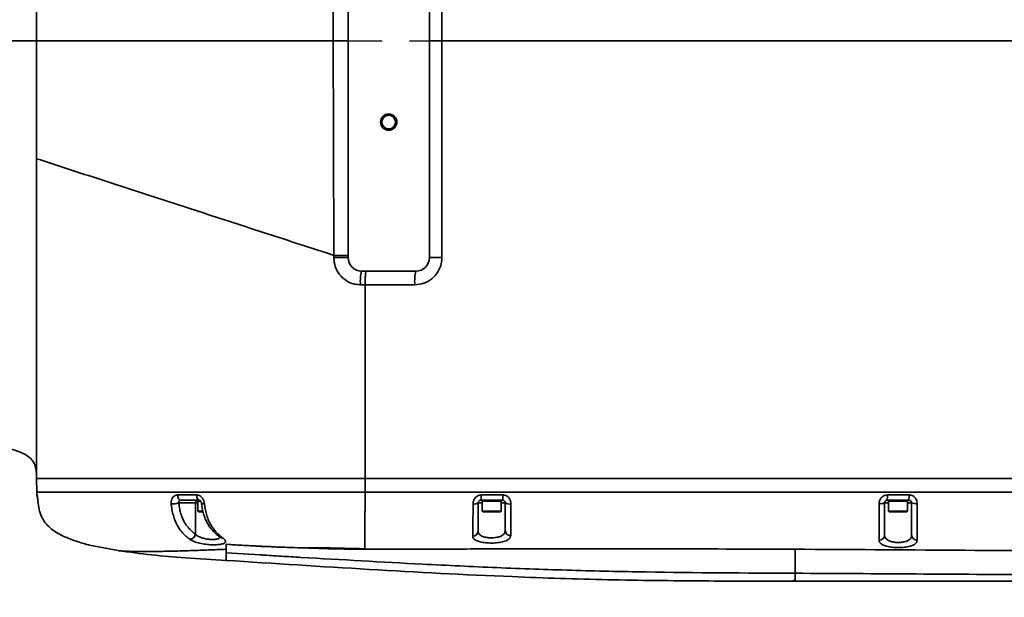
# Model space of a CAD drawing. Header units: millimetres. Extents: x -10540 to 6039, y -7467 to 6433.
# Tile 36 of 177: x -3702 to -3339, y -2539 to -2325. Entities that reach past the tile are written whole.
import ezdxf

# ---------------------------------------------------------------- set-up
doc = ezdxf.new("R2010")
doc.units = ezdxf.units.MM
doc.header["$LTSCALE"] = 8
doc.header["$PDSIZE"] = -1
doc.linetypes.add('CENTER', pattern=[10.16, 6.35, -1.27, 1.27, -1.27])
doc.layers.get('Defpoints').update_dxf_attribs({"true_color": 0x5e5e5e})
doc.layers.add('2细线层', color=4, linetype='Continuous', lineweight=13)
doc.layers.add('细实线层', color=7, linetype='Continuous')
doc.dimstyles.new('ISO-25', dxfattribs={"dimscale": 20, "dimtxt": 5, "dimasz": 6, "dimexe": 6, "dimexo": 0.625, "dimtad": 1, "dimtoh": 1, "dimdec": 0, "dimtxsty": 'Standard', "dimcen": 2.5, "dimclrd": 1, "dimclre": 1, "dimclrt": 4, "dimadec": 1, "dimazin": 2, "dimtfac": 1, "dimtdec": 0, "dimtmove": 0, "dimatfit": 0, "dimfxl": 1, "dimarcsym": 0})

# ---------------------------------------------------------------- blocks, each defined once
blk = doc.blocks.new('*D101')
at = {"layer": '2细线层', "color": 1, "linetype": 'ByBlock', "lineweight": -2, "transparency": 16777216}
blk.add_line((-5001.18, -2333.27), (-2056.74, -1489.33), dxfattribs=at)
at = {"layer": '2细线层', "color": 1, "linetype": 'ByBlock', "transparency": 16777216}
blk.add_solid([(-2062.25, -1470.1), (-2051.23, -1508.56), (-1941.38, -1456.27)], dxfattribs=at)
at = {"layer": 'Defpoints', "color": 0, "linetype": 'ByBlock', "transparency": 16777216}
for p in [(-1941.38, -1456.27), (-5001.18, -2333.27)]:
    blk.add_point(p, dxfattribs=at)
at = {"layer": '2细线层', "color": 4, "linetype": 'ByBlock', "transparency": 16777216, "insert": (-3546.18, -1851.22), "char_height": 100, "attachment_point": 5, "rotation": 15.9934}
blk.add_mtext('R3183', dxfattribs=at)
blk = doc.blocks.new('*D102')
at = {"layer": '2细线层', "color": 1, "linetype": 'ByBlock', "lineweight": -2, "transparency": 16777216}
for p, q in [((-5001.18, -2333.27), (-4109.98, -2804.26)), ((-4003.89, -2860.33), (-3352.21, -3204.74)), ((-3352.21, -3204.74), (-2993.64, -3204.74))]:
    blk.add_line(p, q, dxfattribs=at)
at = {"layer": '2细线层', "color": 1, "linetype": 'ByBlock', "transparency": 16777216}
blk.add_solid([(-3994.54, -2842.65), (-4013.23, -2878.01), (-4109.98, -2804.26)], dxfattribs=at)
at = {"layer": 'Defpoints', "color": 0, "linetype": 'ByBlock', "transparency": 16777216}
for p in [(-5001.18, -2333.27), (-4109.98, -2804.26)]:
    blk.add_point(p, dxfattribs=at)
at = {"layer": '2细线层', "color": 4, "linetype": 'ByBlock', "transparency": 16777216, "insert": (-3166.68, -3141.67), "char_height": 100, "attachment_point": 5}
blk.add_mtext('R1008', dxfattribs=at)

msp = doc.modelspace()

# ---------------------------------------------------------------- linework, layer by layer
at = {"color": 7, "linetype": 'Continuous', "lineweight": 35}
for p, q in [((-3581.18, -2253.27), (-3581.18, -2413.27)), ((-3551.18, -2413.27), (-3551.18, -2253.27)), ((-3546.53, -2253.27), (-3546.53, -2333.27)), ((-3551.18, -2333.27), (-3546.53, -2333.27)), ((-3546.53, -2333.27), (-3546.53, -2413.27)), ((-3586.45, -2413.26), (-3586.45, -2412.44)), ((-3551.18, -2413.27), (-3546.53, -2413.27)), ((-3576.18, -2418.27), (-3556.18, -2418.27)), ((-3574.91, -2423.27), (-3576.61, -2423.27)), ((-3574.91, -2423.27), (-3574.91, -2494.77)), ((-3696.18, -2494.65), (-3696.18, -2494.76)), ((-3696.18, -2494.77), (-3696.05, -2499.82)), ((-3574.91, -2494.77), (-3574.92, -2499.77)), ((-3696.05, -2499.77), (-3696.02, -2500.83)), ((-3696.02, -2500.83), (-3695.94, -2500.83)), ((-3637.5, -2503.77), (-3643.64, -2503.77)), ((-3636.11, -2502.77), (-3643.03, -2502.77)), ((-3637.5, -2503.77), (-3637.5, -2515.34)), ((-3636.68, -2503.77), (-3637.5, -2503.77)), ((-3636.68, -2502.77), (-3636.68, -2503.12)), ((-3636.68, -2503.12), (-3636.68, -2506.77)), ((-3636.68, -2503.12), (-3635.6, -2503.12)), ((-3636.68, -2503.12), (-3635.59, -2503.12)), ((-3531.68, -2503.77), (-3533.18, -2503.77)), ((-3524.18, -2502.77), (-3532.18, -2502.77)), ((-3531.68, -2502.77), (-3531.68, -2503.12)), ((-3531.68, -2503.12), (-3531.68, -2506.77)), ((-3531.68, -2503.12), (-3524.68, -2503.12)), ((-3524.68, -2503.12), (-3524.68, -2502.77)), ((-3524.68, -2506.77), (-3524.68, -2503.12)), ((-3523.18, -2503.77), (-3524.68, -2503.77)), ((-3381.68, -2503.77), (-3383.18, -2503.77)), ((-3374.18, -2502.77), (-3382.18, -2502.77)), ((-3381.68, -2502.77), (-3381.68, -2503.12)), ((-3381.68, -2503.12), (-3381.68, -2506.77)), ((-3381.68, -2503.12), (-3374.68, -2503.12)), ((-3374.68, -2503.12), (-3374.68, -2502.77)), ((-3374.68, -2506.77), (-3374.68, -2503.12)), ((-3373.18, -2503.77), (-3374.68, -2503.77)), ((-3636.68, -2506.77), (-3636.33, -2507.12)), ((-3636.68, -2506.77), (-3634.81, -2506.77)), ((-3634.7, -2507.12), (-3636.33, -2507.12)), ((-3531.68, -2506.77), (-3531.33, -2507.12)), ((-3531.68, -2506.77), (-3524.68, -2506.77)), ((-3525.03, -2507.12), (-3531.33, -2507.12)), ((-3525.03, -2507.12), (-3524.68, -2506.77)), ((-3381.68, -2506.77), (-3381.33, -2507.12)), ((-3381.68, -2506.77), (-3374.68, -2506.77)), ((-3375.03, -2507.12), (-3381.33, -2507.12)), ((-3375.03, -2507.12), (-3374.68, -2506.77)), ((-3676.65, -2519.34), (-3666.05, -2521.39)), ((-3574.94, -2520.88), (-3574.94, -2520.7))]:
    msp.add_line(p, q, dxfattribs=at)
at = {"color": 7, "linetype": 'Continuous', "lineweight": 35, "flags": 128}
for points in [[(-3586.65, -2333.27), (-3585.61, -2333.27), (-3584.59, -2333.27), (-3583.65, -2333.27), (-3582.81, -2333.27), (-3582.12, -2333.27), (-3581.6, -2333.27), (-3581.29, -2333.27), (-3581.18, -2333.27)], [(-3581.18, -2413.27), (-3581.28, -2413.27), (-3581.58, -2413.27), (-3582.08, -2413.27), (-3582.74, -2413.26), (-3583.54, -2413.26), (-3584.46, -2413.26), (-3585.44, -2413.26), (-3586.45, -2413.26)], [(-3695.94, -2500.83), (-3695.89, -2501.21), (-3695.88, -2501.26)], [(-3643.03, -2502.77), (-3643.23, -2502.73), (-3643.43, -2502.63), (-3643.61, -2502.45), (-3643.77, -2502.22), (-3643.9, -2501.93), (-3644, -2501.6), (-3644.07, -2501.24), (-3644.1, -2500.86)], [(-3636.11, -2502.77), (-3636.29, -2502.73), (-3636.46, -2502.63), (-3636.62, -2502.45), (-3636.76, -2502.22), (-3636.88, -2501.93), (-3636.97, -2501.6), (-3637.03, -2501.24), (-3637.05, -2500.86)], [(-3635.25, -2503.98), (-3635.24, -2504), (-3635.16, -2504.07), (-3635.01, -2504.12), (-3634.77, -2504.15), (-3634.48, -2504.17), (-3634.14, -2504.18)], [(-3626.18, -2522.21), (-3619.87, -2522.6), (-3613.56, -2522.98)]]:
    msp.add_lwpolyline(points, dxfattribs=at)
at = {"color": 7, "linetype": 'Continuous', "lineweight": 35}
for radius in [3, 2.5]:
    msp.add_circle((-3566.18, -2363.27), radius, dxfattribs=at)
for centre, radius, start, end in [((-3576.18, -2413.27), 5, 180, 270), ((-3556.18, -2413.27), 5, 270, 0), ((-3561.9, -2422.03), 14.76, 165.2483, 184.8201), ((-3539.92, -2422.03), 16.69, 166.986, 184.2713), ((-3694.02, -2500.77), 2, 181.7959, 205.0314), ((-3646.27, -2495.01), 9.15, 268.7876, 286.6894), ((-3636.56, -2503.71), 0.946, 97.3948, 183.7051), ((-3534.62, -2501.47), 2.72, 260.961, 302.0815), ((-3539.5, -2501.31), 7.47, 348.734, 3.5912), ((-3531.92, -2501.31), 7.88, 349.3321, 3.4055), ((-3521.6, -2500.97), 3.22, 240.5414, 279.5686), ((-3384.67, -2500.33), 3.75, 262.711, 293.4202), ((-3409.41, -2501.31), 27.27, 356.9301, 0.9926), ((-3404.55, -2501.31), 30.4, 357.2468, 0.8905), ((-3371.65, -2500.07), 4, 247.5909, 277.224), ((-3535.1, -2514.14), 1.92, 268.5615, 357.5116), ((-3521.26, -2513.88), 1.92, 182.9316, 273.449), ((-3639.73, -2514.96), 2.27, 274.1471, 350.145), ((-3627.48, -2515.34), 1.42, 235.5859, 274.3426), ((-3385.09, -2515.58), 1.91, 267.2312, 357.0634), ((-3371.27, -2515.62), 1.91, 183.0256, 272.5711)]:
    msp.add_arc(centre, radius, start, end, dxfattribs=at)
for points, knots in [([(-3586.65, -2333.27), (-3586.62, -2321.23), (-3586.59, -2301.88), (-3586.47, -2275.49), (-3586.47, -2261.14), (-3586.45, -2254.1), (-3586.45, -2254.1)], [0, 0, 0, 0, 0.456161, 0.733346, 0.999999, 1, 1, 1, 1]), ([(-3696.18, -2333.27), (-3696.18, -2329.6), (-3696.18, -2322.26), (-3696.18, -2311.31), (-3696.18, -2300.44), (-3696.18, -2293.33), (-3696.18, -2289.77)], [0, 0, 0, 0, 0.249979, 0.499995, 0.749997, 1, 1, 1, 1]), ([(-3804.17, -2333.27), (-3799.04, -2333.27), (-3788.78, -2333.27), (-3773.41, -2333.27), (-3758.15, -2333.27), (-3740.24, -2333.27), (-3719.74, -2333.27), (-3704.03, -2333.27), (-3696.18, -2333.27)], [0, 0, 0, 0, 0.140008, 0.280001, 0.419979, 0.559971, 0.77999, 1, 1, 1, 1]), ([(-3696.18, -2333.27), (-3696.18, -2336.94), (-3696.18, -2344.29), (-3696.18, -2355.23), (-3696.18, -2366.1), (-3696.18, -2373.21), (-3696.18, -2376.77)], [0, 0, 0, 0, 0.249979, 0.499995, 0.749997, 1, 1, 1, 1]), ([(-3586.65, -2333.27), (-3596.93, -2333.27), (-3617.51, -2333.27), (-3646.06, -2333.27), (-3672.32, -2333.27), (-3688.22, -2333.27), (-3696.18, -2333.27)], [0, 0, 0, 0, 0.280005, 0.560005, 0.780004, 1, 1, 1, 1]), ([(-3586.45, -2412.44), (-3586.45, -2412.44), (-3586.48, -2400.52), (-3586.51, -2381.36), (-3586.62, -2354.97), (-3586.64, -2340.5), (-3586.65, -2333.27)], [0, 0, 0, 0, 0.000001, 0.451609, 0.725931, 1, 1, 1, 1]), ([(-3326.21, -2333.27), (-3340.9, -2333.27), (-3370.3, -2333.27), (-3414.39, -2333.27), (-3458.47, -2333.27), (-3502.53, -2333.27), (-3531.87, -2333.27), (-3546.53, -2333.27)], [0, 0, 0, 0, 0.200001, 0.400001, 0.600002, 0.800001, 1, 1, 1, 1]), ([(-3696.18, -2494.77), (-3696.18, -2494.74), (-3696.18, -2494.67), (-3696.18, -2494.57), (-3696.18, -2494.47), (-3696.18, -2494.36), (-3696.18, -2494.26), (-3696.18, -2494.15), (-3696.18, -2494.05), (-3696.18, -2493.94), (-3696.18, -2493.84), (-3696.18, -2493.73), (-3696.18, -2493.62), (-3696.18, -2493.52), (-3696.18, -2493.41), (-3696.18, -2493.31), (-3696.18, -2493.2), (-3696.18, -2493.09), (-3696.18, -2492.99), (-3696.18, -2492.88), (-3696.18, -2492.77), (-3696.18, -2492.67), (-3696.18, -2492.56), (-3696.18, -2492.46), (-3696.18, -2492.35), (-3696.18, -2492.25), (-3696.18, -2492.14), (-3696.18, -2492.04), (-3696.18, -2491.93), (-3696.18, -2491.83), (-3696.18, -2491.72), (-3696.18, -2491.62), (-3696.18, -2491.51), (-3696.18, -2491.41), (-3696.18, -2491.31), (-3696.18, -2491.2), (-3696.18, -2491.1), (-3696.18, -2490.99), (-3696.18, -2490.89), (-3696.18, -2490.78), (-3696.18, -2490.68), (-3696.18, -2490.57), (-3696.18, -2490.47), (-3696.18, -2490.37), (-3696.18, -2490.26), (-3696.18, -2490.16), (-3696.18, -2490.06), (-3696.18, -2489.96), (-3696.18, -2489.86), (-3696.18, -2489.72), (-3696.18, -2489.56), (-3696.18, -2489.18), (-3696.18, -2488.49), (-3696.18, -2487.53), (-3696.18, -2486.5), (-3696.18, -2485.54), (-3696.18, -2484.57), (-3696.18, -2483.12), (-3696.18, -2481.1), (-3696.18, -2478.34), (-3696.18, -2475.23), (-3696.18, -2471.24), (-3696.18, -2466.2), (-3696.18, -2460.2), (-3696.18, -2453.96), (-3696.18, -2447.57), (-3696.18, -2440.87), (-3696.18, -2432.67), (-3696.18, -2422.82), (-3696.18, -2411.19), (-3696.18, -2399.05), (-3696.18, -2387.55), (-3696.18, -2380), (-3696.18, -2376.77)], [0, 0, 0, 0, 0.001106, 0.002342, 0.003579, 0.004816, 0.006053, 0.00729, 0.008527, 0.009764, 0.011002, 0.012239, 0.013477, 0.014714, 0.015952, 0.01719, 0.018428, 0.019666, 0.020904, 0.022142, 0.02338, 0.024617, 0.025855, 0.027092, 0.028329, 0.029566, 0.030803, 0.03204, 0.033276, 0.034512, 0.035749, 0.036986, 0.038223, 0.039461, 0.040697, 0.041934, 0.04317, 0.044406, 0.045643, 0.04688, 0.048118, 0.049355, 0.050591, 0.051827, 0.053062, 0.054297, 0.055532, 0.056767, 0.058003, 0.059237, 0.062002, 0.064173, 0.07376, 0.089659, 0.105531, 0.122373, 0.137596, 0.15306, 0.192469, 0.231799, 0.271881, 0.314704, 0.373959, 0.432279, 0.484982, 0.536187, 0.587286, 0.638277, 0.714755, 0.790895, 0.866659, 0.942968, 1, 1, 1, 1]), ([(-3586.45, -2412.44), (-3590.59, -2411.09), (-3598.87, -2408.4), (-3611.28, -2404.37), (-3623.68, -2400.34), (-3636.04, -2396.32), (-3648.35, -2392.32), (-3660.49, -2388.37), (-3672.48, -2384.47), (-3684.35, -2380.62), (-3692.23, -2378.05), (-3696.18, -2376.77)], [0, 0, 0, 0, 0.111939, 0.223904, 0.335872, 0.447828, 0.558247, 0.668669, 0.779103, 0.88955, 1, 1, 1, 1]), ([(-3576.61, -2423.27), (-3577.35, -2423.22), (-3579.2, -2423.1), (-3581.98, -2421.89), (-3584.46, -2419.62), (-3586.13, -2416.62), (-3586.34, -2414.39), (-3586.45, -2413.26)], [0, 0, 0, 0, 0.143508, 0.356934, 0.570004, 0.784424, 1, 1, 1, 1]), ([(-3546.53, -2413.27), (-3546.58, -2414), (-3546.7, -2415.85), (-3547.9, -2418.66), (-3550.16, -2421.21), (-3553.17, -2422.94), (-3555.43, -2423.16), (-3556.56, -2423.27)], [0, 0, 0, 0, 0.139213, 0.35359, 0.568693, 0.784291, 1, 1, 1, 1]), ([(-3556.56, -2423.27), (-3559.88, -2423.27), (-3566, -2423.27), (-3572.11, -2423.27), (-3574.91, -2423.27)], [0, 0, 0, 0, 0.543219, 1, 1, 1, 1]), ([(-3804.18, -2479.77), (-3795.57, -2479.78), (-3778.36, -2479.8), (-3755.85, -2480), (-3736.65, -2480.52), (-3724.28, -2481.19), (-3715.49, -2482.09), (-3710.24, -2482.83), (-3705.48, -2483.84), (-3701.91, -2485.05), (-3699.58, -2486.32), (-3698.03, -2487.59), (-3696.89, -2489.25), (-3696.19, -2491.7), (-3696.18, -2493.57), (-3696.18, -2494.77)], [0, 0, 0, 0, 0.224794, 0.449587, 0.588099, 0.726601, 0.772771, 0.818937, 0.86509, 0.899681, 0.916975, 0.934251, 0.951503, 0.968771, 1, 1, 1, 1]), ([(-3696.18, -2493.68), (-3696.18, -2493.93), (-3696.17, -2494.35), (-3696.18, -2494.65), (-3696.18, -2494.77)], [0, 0, 0, 0, 0.61011, 1, 1, 1, 1]), ([(-3696.18, -2494.77), (-3696.09, -2494.77), (-3695.9, -2494.77), (-3694.43, -2494.77), (-3692.3, -2494.77), (-3689.4, -2494.77), (-3685.79, -2494.77), (-3681.4, -2494.77), (-3676.31, -2494.77), (-3670.61, -2494.77), (-3664.32, -2494.77), (-3657.38, -2494.77), (-3649.93, -2494.77), (-3642.11, -2494.77), (-3633.92, -2494.77), (-3625.3, -2494.77), (-3616.37, -2494.77), (-3607.3, -2494.77), (-3598.05, -2494.77), (-3588.62, -2494.77), (-3580.85, -2494.77), (-3576.3, -2494.77), (-3574.91, -2494.77)], [0, 0, 0, 0, 0.050154, 0.103768, 0.157742, 0.208596, 0.259446, 0.311793, 0.36414, 0.414715, 0.465291, 0.517361, 0.569432, 0.619596, 0.66976, 0.72137, 0.77298, 0.823329, 0.873678, 0.925497, 0.977317, 1, 1, 1, 1]), ([(-2977.11, -2494.77), (-2979.99, -2494.77), (-2985.77, -2494.77), (-2994.65, -2494.77), (-3003.49, -2494.77), (-3012.33, -2494.77), (-3020.98, -2494.77), (-3031.33, -2494.77), (-3043.31, -2494.77), (-3056.91, -2494.77), (-3078.24, -2494.77), (-3107.39, -2494.77), (-3146.67, -2494.77), (-3188.3, -2494.77), (-3232.18, -2494.77), (-3270.76, -2494.77), (-3304.03, -2494.77), (-3332.05, -2494.77), (-3360.18, -2494.77), (-3388.16, -2494.77), (-3416.05, -2494.77), (-3441.75, -2494.77), (-3465.63, -2494.77), (-3487.68, -2494.77), (-3510.03, -2494.77), (-3532.25, -2494.77), (-3553.93, -2494.77), (-3568.03, -2494.77), (-3574.91, -2494.77)], [0, 0, 0, 0, 0.014484, 0.029003, 0.044572, 0.058867, 0.073439, 0.08799, 0.110819, 0.133617, 0.156263, 0.217865, 0.27991, 0.353315, 0.426692, 0.5, 0.546788, 0.593549, 0.640509, 0.687871, 0.73389, 0.780389, 0.816785, 0.853763, 0.891038, 0.929048, 0.965368, 1, 1, 1, 1]), ([(-3574.91, -2494.77), (-3561.44, -2494.77), (-3534.51, -2494.77), (-3494.04, -2494.77), (-3453.54, -2494.77), (-3408.48, -2494.77), (-3358.86, -2494.77), (-3304.69, -2494.77), (-3248.64, -2494.77), (-3190.72, -2494.77), (-3130.93, -2494.77), (-3071.15, -2494.77), (-3023.28, -2494.77), (-2995.34, -2494.77), (-2987.32, -2494.77)], [0, 0, 0, 0, 0.068922, 0.137855, 0.206793, 0.275724, 0.367855, 0.45999, 0.552122, 0.653819, 0.755515, 0.85726, 0.959004, 1, 1, 1, 1]), ([(-3574.92, -2499.77), (-3574.92, -2500.96), (-3574.93, -2503.36), (-3574.93, -2506.35), (-3574.94, -2508.56), (-3574.94, -2510.19), (-3574.94, -2511.75), (-3574.94, -2513.58), (-3574.94, -2515.53), (-3574.94, -2517.48), (-3574.94, -2519.25), (-3574.94, -2520.2), (-3574.94, -2520.7)], [0, 0, 0, 0, 0.088971, 0.178977, 0.227208, 0.279724, 0.338139, 0.403711, 0.5231, 0.663197, 0.823005, 1, 1, 1, 1]), ([(-2977.1, -2499.77), (-2978.37, -2499.77), (-2981.27, -2499.77), (-2986.16, -2499.77), (-2992.14, -2499.77), (-2999.22, -2499.77), (-3007.56, -2499.77), (-3017.18, -2499.77), (-3028.07, -2499.77), (-3040.07, -2499.77), (-3053.13, -2499.77), (-3067.19, -2499.77), (-3082.19, -2499.77), (-3098.06, -2499.77), (-3116.24, -2499.77), (-3136.78, -2499.77), (-3159.67, -2499.77), (-3183.36, -2499.77), (-3207.71, -2499.77), (-3234.32, -2499.77), (-3263.05, -2499.77), (-3293.73, -2499.77), (-3324.34, -2499.77), (-3354.64, -2499.77), (-3384.42, -2499.77), (-3413.47, -2499.77), (-3440.86, -2499.77), (-3466.52, -2499.77), (-3490.39, -2499.77), (-3513.18, -2499.77), (-3534.82, -2499.77), (-3555.28, -2499.77), (-3568.51, -2499.77), (-3574.92, -2499.77)], [0, 0, 0, 0, 0.006359, 0.014533, 0.024546, 0.036403, 0.050096, 0.066421, 0.084678, 0.104789, 0.126672, 0.150234, 0.175371, 0.201956, 0.229861, 0.266612, 0.304978, 0.344692, 0.385481, 0.42707, 0.478162, 0.529582, 0.580892, 0.63167, 0.681559, 0.730228, 0.777357, 0.818996, 0.858983, 0.897165, 0.933432, 0.967728, 1, 1, 1, 1]), ([(-3695.94, -2500.83), (-3695.93, -2500.85), (-3695.91, -2500.88), (-3695.86, -2501.25), (-3695.78, -2501.96), (-3695.7, -2502.91), (-3695.62, -2503.63), (-3695.59, -2503.99)], [0, 0, 0, 0, 0.135443, 0.34653, 0.559534, 0.77676, 1, 1, 1, 1]), ([(-3695.87, -2501.26), (-3695.87, -2501.25), (-3695.88, -2501.24), (-3695.87, -2501.3), (-3695.84, -2501.47), (-3695.8, -2501.89), (-3695.73, -2502.59), (-3695.66, -2503.34), (-3695.61, -2503.82), (-3695.59, -2503.99)], [0, 0, 0, 0, 0.004496, 0.076383, 0.197992, 0.388604, 0.616926, 0.866604, 1, 1, 1, 1]), ([(-3646.46, -2504.15), (-3646.47, -2503.9), (-3646.5, -2503.29), (-3646.26, -2502.37), (-3645.72, -2501.54), (-3644.97, -2500.97), (-3644.39, -2500.9), (-3644.1, -2500.86)], [0, 0, 0, 0, 0.152899, 0.371951, 0.58549, 0.794437, 1, 1, 1, 1]), ([(-3644.1, -2500.86), (-3642.96, -2500.86), (-3640.65, -2500.86), (-3638.27, -2500.86), (-3637.05, -2500.86)], [0, 0, 0, 0, 0.491016, 1, 1, 1, 1]), ([(-3643.03, -2502.77), (-3643.12, -2502.78), (-3643.3, -2502.8), (-3643.52, -2502.98), (-3643.66, -2503.23), (-3643.7, -2503.52), (-3643.66, -2503.7), (-3643.64, -2503.77)], [0, 0, 0, 0, 0.205039, 0.412607, 0.625119, 0.845468, 1, 1, 1, 1]), ([(-3643.64, -2503.77), (-3643.59, -2504.2), (-3643.47, -2505.31), (-3643.13, -2507.02), (-3642.5, -2509.09), (-3641.53, -2511.08), (-3640.27, -2512.83), (-3638.91, -2514.24), (-3637.97, -2514.98), (-3637.5, -2515.34)], [0, 0, 0, 0, 0.074846, 0.192843, 0.310782, 0.484054, 0.65805, 0.82894, 1, 1, 1, 1]), ([(-3637.05, -2500.86), (-3636.86, -2500.88), (-3636.36, -2500.91), (-3635.58, -2501.31), (-3634.86, -2502.06), (-3634.32, -2503.06), (-3634.2, -2503.8), (-3634.14, -2504.18)], [0, 0, 0, 0, 0.130174, 0.337352, 0.55078, 0.770963, 1, 1, 1, 1]), ([(-3636.1, -2502.79), (-3636.06, -2502.78), (-3635.99, -2502.78), (-3635.78, -2502.89), (-3635.58, -2503.09), (-3635.42, -2503.36), (-3635.3, -2503.67), (-3635.27, -2503.88), (-3635.26, -2503.98)], [0, 0, 0, 0, 0.212421, 0.403563, 0.556665, 0.700104, 0.852719, 1, 1, 1, 1]), ([(-3535.05, -2504.15), (-3535.03, -2503.89), (-3535, -2503.27), (-3534.65, -2502.33), (-3533.97, -2501.5), (-3533.06, -2500.95), (-3532.39, -2500.88), (-3532.05, -2500.84)], [0, 0, 0, 0, 0.159471, 0.379929, 0.591551, 0.797095, 1, 1, 1, 1]), ([(-3532.18, -2502.77), (-3532.29, -2502.78), (-3532.51, -2502.8), (-3532.81, -2502.97), (-3533.03, -2503.22), (-3533.12, -2503.43), (-3533.17, -2503.61), (-3533.17, -2503.7), (-3533.18, -2503.77)], [0, 0, 0, 0, 0.2120857, 0.4224271, 0.6310623, 0.8117946, 0.8431615, 1, 1, 1, 1]), ([(-3533.18, -2503.77), (-3533.18, -2504.65), (-3533.18, -2506.11), (-3533.18, -2507.89), (-3533.18, -2509.81), (-3533.18, -2511.83), (-3533.18, -2513.31), (-3533.18, -2514.04), (-3533.18, -2514.22)], [0, 0, 0, 0, 0.17163, 0.284303, 0.397168, 0.65489, 0.914028, 1, 1, 1, 1]), ([(-3532.05, -2500.84), (-3530.72, -2500.84), (-3528.05, -2500.84), (-3525.39, -2500.84), (-3524.06, -2500.84)], [0, 0, 0, 0, 0.499443, 1, 1, 1, 1]), ([(-3523.18, -2503.77), (-3523.19, -2503.66), (-3523.21, -2503.44), (-3523.38, -2503.14), (-3523.64, -2502.91), (-3523.92, -2502.79), (-3524.1, -2502.78), (-3524.18, -2502.77)], [0, 0, 0, 0, 0.2262294, 0.4427262, 0.6544119, 0.864479, 1, 1, 1, 1]), ([(-3524.06, -2500.84), (-3523.84, -2500.86), (-3523.28, -2500.9), (-3522.43, -2501.28), (-3521.66, -2502.02), (-3521.15, -2503.02), (-3521.09, -2503.76), (-3521.06, -2504.14)], [0, 0, 0, 0, 0.131926, 0.337017, 0.547267, 0.767897, 1, 1, 1, 1]), ([(-3523.18, -2513.98), (-3523.18, -2513.78), (-3523.18, -2513.12), (-3523.18, -2511.81), (-3523.18, -2509.78), (-3523.18, -2507.14), (-3523.18, -2504.89), (-3523.18, -2503.77)], [0, 0, 0, 0, 0.090911, 0.311996, 0.536857, 0.768331, 1, 1, 1, 1]), ([(-3385.14, -2504.05), (-3385.13, -2503.8), (-3385.09, -2503.2), (-3384.74, -2502.29), (-3384.06, -2501.48), (-3383.16, -2500.94), (-3382.48, -2500.87), (-3382.14, -2500.84)], [0, 0, 0, 0, 0.152951, 0.37285, 0.585554, 0.793686, 1, 1, 1, 1]), ([(-3382.18, -2502.77), (-3382.29, -2502.78), (-3382.51, -2502.8), (-3382.81, -2502.98), (-3383.04, -2503.23), (-3383.16, -2503.52), (-3383.17, -2503.7), (-3383.18, -2503.77)], [0, 0, 0, 0, 0.211475, 0.422859, 0.63482, 0.84989, 1, 1, 1, 1]), ([(-3383.18, -2503.77), (-3383.18, -2504.53), (-3383.18, -2506.08), (-3383.18, -2508.19), (-3383.18, -2510.04), (-3383.18, -2511.99), (-3383.18, -2513.94), (-3383.18, -2515.1), (-3383.18, -2515.68)], [0, 0, 0, 0, 0.1375692, 0.2797606, 0.4070821, 0.5381361, 0.7661915, 1, 1, 1, 1]), ([(-3382.14, -2500.84), (-3380.81, -2500.84), (-3378.14, -2500.84), (-3375.48, -2500.84), (-3374.15, -2500.84)], [0, 0, 0, 0, 0.500157, 1, 1, 1, 1]), ([(-3373.18, -2503.77), (-3373.19, -2503.66), (-3373.21, -2503.44), (-3373.38, -2503.14), (-3373.63, -2502.91), (-3373.92, -2502.79), (-3374.1, -2502.78), (-3374.18, -2502.77)], [0, 0, 0, 0, 0.221281, 0.436465, 0.648683, 0.860027, 1, 1, 1, 1]), ([(-3374.15, -2500.84), (-3373.92, -2500.85), (-3373.36, -2500.89), (-3372.51, -2501.27), (-3371.75, -2501.99), (-3371.24, -2502.95), (-3371.18, -2503.67), (-3371.15, -2504.04)], [0, 0, 0, 0, 0.137096, 0.344725, 0.555794, 0.773912, 1, 1, 1, 1]), ([(-3373.18, -2515.72), (-3373.18, -2515.16), (-3373.18, -2514.03), (-3373.18, -2512.11), (-3373.18, -2510.16), (-3373.18, -2508.31), (-3373.18, -2506.15), (-3373.18, -2504.57), (-3373.18, -2503.77)], [0, 0, 0, 0, 0.223708, 0.451507, 0.58068, 0.713158, 0.853839, 1, 1, 1, 1]), ([(-3695.59, -2503.99), (-3695.45, -2504.93), (-3695.17, -2506.84), (-3694.13, -2509.44), (-3692.56, -2511.68), (-3690.56, -2513.54), (-3687.69, -2515.45), (-3685.34, -2516.45), (-3683.9, -2517.06)], [0, 0, 0, 0, 0.152574, 0.310466, 0.446695, 0.588853, 0.749602, 1, 1, 1, 1]), ([(-3639.57, -2517.22), (-3640.07, -2516.83), (-3641.08, -2516.04), (-3642.56, -2514.52), (-3643.98, -2512.59), (-3645.1, -2510.33), (-3645.85, -2507.93), (-3646.26, -2505.94), (-3646.41, -2504.64), (-3646.46, -2504.15)], [0, 0, 0, 0, 0.16208, 0.325401, 0.497842, 0.676376, 0.797947, 0.923438, 1, 1, 1, 1]), ([(-3635.24, -2503.97), (-3635.23, -2504.13), (-3635.16, -2504.95), (-3634.89, -2506.41), (-3634.41, -2508.29), (-3633.75, -2510.04), (-3632.96, -2511.56), (-3632.03, -2512.97), (-3630.94, -2514.28), (-3629.67, -2515.48), (-3628.76, -2516.21), (-3628.29, -2516.51), (-3628.29, -2516.52)], [0, 0, 0, 0, 0.0257322, 0.1329976, 0.246418, 0.3605751, 0.4714131, 0.5825852, 0.7113828, 0.8489576, 0.9995226, 1, 1, 1, 1]), ([(-3634.14, -2504.18), (-3634.04, -2504.91), (-3633.85, -2506.4), (-3633.34, -2508.47), (-3632.66, -2510.34), (-3631.7, -2512.24), (-3630.41, -2514.05), (-3628.89, -2515.59), (-3627.85, -2516.39), (-3627.37, -2516.75)], [0, 0, 0, 0, 0.117415, 0.238108, 0.354653, 0.47431, 0.655701, 0.841553, 1, 1, 1, 1]), ([(-3535.14, -2516.06), (-3535.14, -2515.35), (-3535.13, -2514.27), (-3535.11, -2512.37), (-3535.1, -2510.79), (-3535.08, -2509.07), (-3535.06, -2506.95), (-3535.05, -2505.2), (-3535.05, -2504.15)], [0, 0, 0, 0, 0.285489, 0.432656, 0.579592, 0.696871, 0.817171, 1, 1, 1, 1]), ([(-3521.06, -2504.14), (-3521.06, -2504.82), (-3521.07, -2506.17), (-3521.08, -2508.04), (-3521.09, -2509.72), (-3521.11, -2511.58), (-3521.13, -2513.46), (-3521.14, -2514.87), (-3521.14, -2515.59), (-3521.15, -2515.79)], [0, 0, 0, 0, 0.123084, 0.246051, 0.366189, 0.486485, 0.700654, 0.915424, 1, 1, 1, 1]), ([(-3385.18, -2517.49), (-3385.18, -2516.87), (-3385.18, -2515.64), (-3385.17, -2513.49), (-3385.16, -2511.3), (-3385.15, -2509.31), (-3385.15, -2507.19), (-3385.14, -2505.43), (-3385.14, -2504.37), (-3385.14, -2504.05)], [0, 0, 0, 0, 0.222555, 0.444439, 0.577398, 0.710145, 0.829081, 0.948131, 1, 1, 1, 1]), ([(-3371.15, -2504.04), (-3371.15, -2504.95), (-3371.15, -2506.76), (-3371.16, -2509.25), (-3371.16, -2511.39), (-3371.17, -2513.51), (-3371.18, -2515.64), (-3371.18, -2516.87), (-3371.18, -2517.53)], [0, 0, 0, 0, 0.148177, 0.29602, 0.43039, 0.564967, 0.766893, 1, 1, 1, 1]), ([(-3533.18, -2514.22), (-3533.17, -2514.34), (-3533.15, -2514.76), (-3532.79, -2515.41), (-3531.87, -2516.06), (-3530.56, -2516.49), (-3529, -2516.7), (-3527.32, -2516.68), (-3525.68, -2516.41), (-3524.29, -2515.86), (-3523.35, -2515.04), (-3523.23, -2514.33), (-3523.18, -2513.98)], [0, 0, 0, 0, 0.03981, 0.150298, 0.253746, 0.352476, 0.4491, 0.546579, 0.648361, 0.758294, 0.877859, 1, 1, 1, 1]), ([(-3683.9, -2517.06), (-3683.07, -2517.37), (-3681.4, -2517.99), (-3679.15, -2518.67), (-3677.51, -2519.12), (-3676.77, -2519.31), (-3676.65, -2519.34), (-3676.65, -2519.34), (-3676.65, -2519.34)], [0, 0, 0, 0, 0.23274, 0.462607, 0.679795, 0.886155, 0.999995, 1, 1, 1, 1]), ([(-3627.37, -2516.75), (-3627.02, -2517.05), (-3626.32, -2517.64), (-3626.32, -2518.34), (-3627.16, -2518.86), (-3628.73, -2519.16), (-3630.79, -2519.26), (-3633.1, -2519.14), (-3635.43, -2518.81), (-3637.54, -2518.27), (-3638.87, -2517.7), (-3639.43, -2517.32), (-3639.57, -2517.22)], [0, 0, 0, 0, 0.116527, 0.231867, 0.34231, 0.447728, 0.549705, 0.650158, 0.751104, 0.854587, 0.962679, 1, 1, 1, 1]), ([(-3637.5, -2515.34), (-3637.4, -2515.44), (-3637.02, -2515.8), (-3636.11, -2516.35), (-3634.63, -2516.88), (-3632.98, -2517.2), (-3631.34, -2517.31), (-3629.89, -2517.22), (-3628.79, -2516.95), (-3628.5, -2516.63), (-3628.36, -2516.48)], [0, 0, 0, 0, 0.050374, 0.195474, 0.333336, 0.467234, 0.600384, 0.735847, 0.87647, 1, 1, 1, 1]), ([(-3628.32, -2516.49), (-3628.23, -2516.55), (-3628.04, -2516.68), (-3627.95, -2516.8), (-3627.98, -2516.76), (-3627.98, -2516.76)], [0, 0, 0, 0, 0.439571, 0.981373, 1, 1, 1, 1]), ([(-3521.15, -2515.79), (-3521.23, -2516.17), (-3521.4, -2516.91), (-3522.73, -2517.75), (-3524.67, -2518.31), (-3526.97, -2518.59), (-3529.31, -2518.61), (-3531.49, -2518.39), (-3533.32, -2517.96), (-3534.61, -2517.3), (-3535.1, -2516.62), (-3535.14, -2516.18), (-3535.14, -2516.06)], [0, 0, 0, 0, 0.12033, 0.239319, 0.34979, 0.452712, 0.551455, 0.649092, 0.748294, 0.85146, 0.960786, 1, 1, 1, 1]), ([(-3371.18, -2517.53), (-3371.26, -2517.91), (-3371.42, -2518.67), (-3372.74, -2519.5), (-3374.67, -2520.04), (-3376.95, -2520.29), (-3379.29, -2520.28), (-3381.47, -2520.04), (-3383.3, -2519.56), (-3384.61, -2518.86), (-3385.13, -2518.12), (-3385.17, -2517.63), (-3385.18, -2517.49)], [0, 0, 0, 0, 0.119752, 0.238016, 0.347236, 0.44897, 0.54687, 0.644027, 0.74309, 0.846505, 0.956645, 1, 1, 1, 1]), ([(-3383.18, -2515.68), (-3383.17, -2515.81), (-3383.14, -2516.28), (-3382.77, -2516.98), (-3381.84, -2517.67), (-3380.53, -2518.13), (-3378.97, -2518.37), (-3377.29, -2518.38), (-3375.66, -2518.14), (-3374.28, -2517.61), (-3373.34, -2516.8), (-3373.23, -2516.08), (-3373.18, -2515.72)], [0, 0, 0, 0, 0.044113, 0.155562, 0.259303, 0.357909, 0.454082, 0.550746, 0.651318, 0.759876, 0.878524, 1, 1, 1, 1]), ([(-3626.18, -2520.91), (-3628.36, -2520.99), (-3632.73, -2521.15), (-3638.96, -2521.37), (-3644.9, -2521.56), (-3650.36, -2521.68), (-3655.08, -2521.73), (-3659.02, -2521.72), (-3662.14, -2521.65), (-3664.37, -2521.55), (-3665.78, -2521.43), (-3665.96, -2521.4), (-3666.05, -2521.39)], [0, 0, 0, 0, 0.091879, 0.183757, 0.285788, 0.387818, 0.489848, 0.591879, 0.693909, 0.795939, 0.89797, 1, 1, 1, 1]), ([(-3626.18, -2524.99), (-3631.21, -2524.7), (-3640.39, -2524.16), (-3653.7, -2523.06), (-3661.93, -2521.95), (-3666.05, -2521.39)], [0, 0, 0, 0, 0.377631, 0.688826, 1, 1, 1, 1]), ([(-3626.18, -2519.04), (-3626.18, -2519.4), (-3626.18, -2520.12), (-3626.18, -2520.64), (-3626.18, -2520.91)], [0, 0, 0, 0, 0.500001, 1, 1, 1, 1]), ([(-3626.18, -2520.91), (-3626.18, -2521.15), (-3626.18, -2521.62), (-3626.18, -2522.02), (-3626.18, -2522.21)], [0, 0, 0, 0, 0.499995, 1, 1, 1, 1]), ([(-3626.17, -2519.04), (-3626.12, -2519.04), (-3625, -2519.13), (-3622.79, -2519.29), (-3618.48, -2519.54), (-3610.66, -2519.9), (-3603.92, -2520.14), (-3599.34, -2520.3), (-3599.34, -2520.3)], [0, 0, 0, 0, 0.005108, 0.125944, 0.246763, 0.488361, 0.999998, 1, 1, 1, 1]), ([(-3542.13, -2520.8), (-3546.35, -2520.83), (-3560.98, -2520.94), (-3586.02, -2520.83), (-3609.78, -2520.07), (-3623.15, -2519.28), (-3626.13, -2519.04), (-3626.17, -2519.04)], [0, 0, 0, 0, 0.1505309, 0.5220413, 0.8935327, 0.9985141, 1, 1, 1, 1]), ([(-3574.94, -2520.7), (-3577.79, -2520.64), (-3583.51, -2520.51), (-3591.7, -2520.33), (-3596.94, -2520.31), (-3599.34, -2520.3)], [0, 0, 0, 0, 0.350931, 0.701862, 1, 1, 1, 1]), ([(-3599.34, -2520.3), (-3595.28, -2520.46), (-3587.14, -2520.76), (-3579.01, -2520.84), (-3574.94, -2520.88)], [0, 0, 0, 0, 0.50005, 1, 1, 1, 1]), ([(-3574.94, -2520.88), (-3569.47, -2520.86), (-3558.53, -2520.83), (-3547.6, -2520.81), (-3542.13, -2520.8)], [0, 0, 0, 0, 0.499987, 1, 1, 1, 1]), ([(-3416.18, -2520.88), (-3423.76, -2520.85), (-3461.7, -2520.71), (-3503.69, -2520.72), (-3538.08, -2520.79), (-3542.13, -2520.8)], [0, 0, 0, 0, 0.180716, 0.903582, 1, 1, 1, 1]), ([(-2977.1, -2523.42), (-2980.54, -2523.31), (-2987.4, -2523.08), (-2998.17, -2522.76), (-3009.27, -2522.5), (-3020.66, -2522.32), (-3032.19, -2522.23), (-3043.8, -2522.22), (-3055.13, -2522.29), (-3070.18, -2522.48), (-3111.7, -2522.88), (-3169.32, -2523.07), (-3239.04, -2522.45), (-3317.76, -2521.44), (-3376.81, -2521.1), (-3416.18, -2520.88)], [0, 0, 0, 0, 0.025854, 0.051707, 0.077931, 0.104226, 0.130587, 0.156958, 0.183245, 0.207606, 0.259137, 0.465265, 0.598949, 0.732634, 1, 1, 1, 1]), ([(-3416.18, -2520.88), (-3416.18, -2521.72), (-3416.18, -2523.41), (-3416.18, -2526.3), (-3416.18, -2528.37), (-3416.18, -2529.75)], [0, 0, 0, 0, 0.249978, 0.499976, 1, 1, 1, 1]), ([(-3626.18, -2524.99), (-3626.18, -2524.99), (-3626.18, -2524.98), (-3626.18, -2524.54), (-3626.18, -2523.72), (-3626.18, -2522.71), (-3626.18, -2522.21)], [0, 0, 0, 0, 0.249988, 0.499987, 0.749993, 1, 1, 1, 1]), ([(-3626.18, -2524.99), (-3608.58, -2526.13), (-3573.39, -2528.41), (-3526.46, -2530.9), (-3485.37, -2532.24), (-3450.88, -2532.64), (-3428.15, -2532.65), (-3417.15, -2532.66)], [0, 0, 0, 0, 0.252857, 0.505576, 0.67396, 0.84231, 1, 1, 1, 1]), ([(-3416.18, -2529.75), (-3416.18, -2529.75), (-3434.53, -2529.66), (-3462.05, -2529.54), (-3498.74, -2528.7), (-3526.24, -2527.71), (-3559.54, -2526.15), (-3586.06, -2524.59), (-3605.83, -2523.46), (-3610.82, -2523.13), (-3613.39, -2522.99), (-3613.56, -2522.98)], [0, 0, 0, 0, 0.000005, 0.278656, 0.417995, 0.557335, 0.696662, 0.924184, 0.960831, 0.997465, 1, 1, 1, 1]), ([(-3417.16, -2532.67), (-3417.17, -2532.67), (-3417.18, -2532.67), (-3417.19, -2532.66), (-3417.2, -2532.66), (-3417.19, -2532.65), (-3417.18, -2532.65), (-3417.17, -2532.64), (-3417.15, -2532.63), (-3417.13, -2532.62), (-3417.1, -2532.61), (-3417.06, -2532.59), (-3417.01, -2532.57), (-3416.91, -2532.53), (-3416.8, -2532.48), (-3416.69, -2532.42), (-3416.55, -2532.36), (-3416.41, -2532.28), (-3416.06, -2532.13), (-3416.22, -2531.84), (-3416.17, -2531.32), (-3416.18, -2530.66), (-3416.18, -2530.06), (-3416.18, -2529.75)], [0, 0, 0, 0, 0.035034, 0.07193, 0.110305, 0.137486, 0.155735, 0.176655, 0.195109, 0.213516, 0.234423, 0.253702, 0.28071, 0.318666, 0.362644, 0.392568, 0.426683, 0.464728, 0.500476, 0.625351, 0.750235, 0.875121, 1, 1, 1, 1]), ([(-3417.16, -2532.67), (-3405.54, -2532.67), (-3381.97, -2532.68), (-3346.25, -2532.67), (-3309.9, -2532.66), (-3274.84, -2532.66), (-3241.38, -2532.66), (-3209.77, -2532.67), (-3178.68, -2532.68), (-3148.33, -2532.67), (-3118.92, -2532.65), (-3092.54, -2532.61), (-3069.18, -2532.54), (-3048.77, -2532.44), (-3029.33, -2532.31), (-3010.92, -2532.12), (-2993.59, -2531.88), (-2982.4, -2531.66), (-2977, -2531.55)], [0, 0, 0, 0, 0.079214, 0.160618, 0.243458, 0.326933, 0.399569, 0.471545, 0.542346, 0.611471, 0.678438, 0.742784, 0.791243, 0.837665, 0.881878, 0.923739, 0.963146, 1, 1, 1, 1]), ([(-2976.99, -2531.03), (-2981.45, -2531), (-2990.37, -2530.94), (-3004.55, -2530.77), (-3018.35, -2530.6), (-3031.68, -2530.5), (-3044.38, -2530.46), (-3057.25, -2530.47), (-3070.21, -2530.51), (-3083.2, -2530.59), (-3117.49, -2530.87), (-3173.07, -2531.21), (-3249.97, -2530.95), (-3331, -2530.21), (-3386.41, -2529.91), (-3416.18, -2529.75)], [0, 0, 0, 0, 0.0351551, 0.0703699, 0.1055179, 0.134555, 0.1636511, 0.1928412, 0.2221008, 0.2513577, 0.2805024, 0.4533967, 0.62629, 0.7991818, 1, 1, 1, 1])]:
    msp.add_open_spline(points, degree=3, knots=knots, dxfattribs=at)
for points in [[(-3586.45, -2412.44), (-3586.11, -2412.44), (-3585.44, -2412.44), (-3584.45, -2412.44), (-3583.53, -2412.44), (-3582.72, -2412.44), (-3582.05, -2412.44), (-3581.56, -2412.44), (-3581.24, -2412.44), (-3581.2, -2412.45), (-3581.18, -2412.45)], [(-3574.47, -2418.27), (-3574.53, -2418.35), (-3574.64, -2418.5), (-3574.79, -2419.65), (-3574.89, -2421.3), (-3574.9, -2422.62), (-3574.91, -2423.27)], [(-3574.91, -2494.77), (-3578.76, -2494.77), (-3586.46, -2494.77), (-3598.01, -2494.77), (-3609.41, -2494.77), (-3620.55, -2494.77), (-3631.31, -2494.77), (-3641.56, -2494.77), (-3651.2, -2494.77), (-3660.13, -2494.77), (-3668.25, -2494.77), (-3675.47, -2494.77), (-3681.71, -2494.77), (-3686.91, -2494.77), (-3691.02, -2494.77), (-3693.97, -2494.77), (-3695.83, -2494.77), (-3696.06, -2494.77), (-3696.18, -2494.77)], [(-3574.92, -2499.77), (-3578.76, -2499.77), (-3586.45, -2499.77), (-3597.99, -2499.77), (-3609.39, -2499.77), (-3620.51, -2499.77), (-3631.25, -2499.77), (-3641.49, -2499.77), (-3651.12, -2499.77), (-3660.04, -2499.77), (-3668.15, -2499.77), (-3675.36, -2499.77), (-3681.6, -2499.77), (-3686.79, -2499.77), (-3690.9, -2499.77), (-3693.84, -2499.77), (-3695.7, -2499.77), (-3695.93, -2499.77), (-3696.05, -2499.77)]]:
    msp.add_open_spline(points, degree=3, dxfattribs=at)
at = {"layer": '细实线层', "color": 4, "linetype": 'CENTER'}
msp.add_line((-5001.18, -2333.27), (-2570.02, -2333.27), dxfattribs=at)

# ---------------------------------------------------------------- dimensions: what is measured, and where the dimension line sits
at = {"layer": '2细线层', "color": 4, "linetype": 'ByBlock'}
dim = msp.add_radius_dim(center=(-5001.18, -2333.27), mpoint=(-1941.38, -1456.27), dimstyle='ISO-25', dxfattribs=at)
dim.commit()
dim.dimension.update_dxf_attribs({"geometry": '*D101', "text_midpoint": (-3546.18, -1851.22)})
dim = msp.add_radius_dim(center=(-5001.18, -2333.27), mpoint=(-4109.98, -2804.26), dimstyle='ISO-25', dxfattribs=at)
dim.commit()
dim.dimension.update_dxf_attribs({"geometry": '*D102', "text_midpoint": (-3166.68, -3204.74), "dimtype": 164})

doc.saveas('drawing.dxf')
